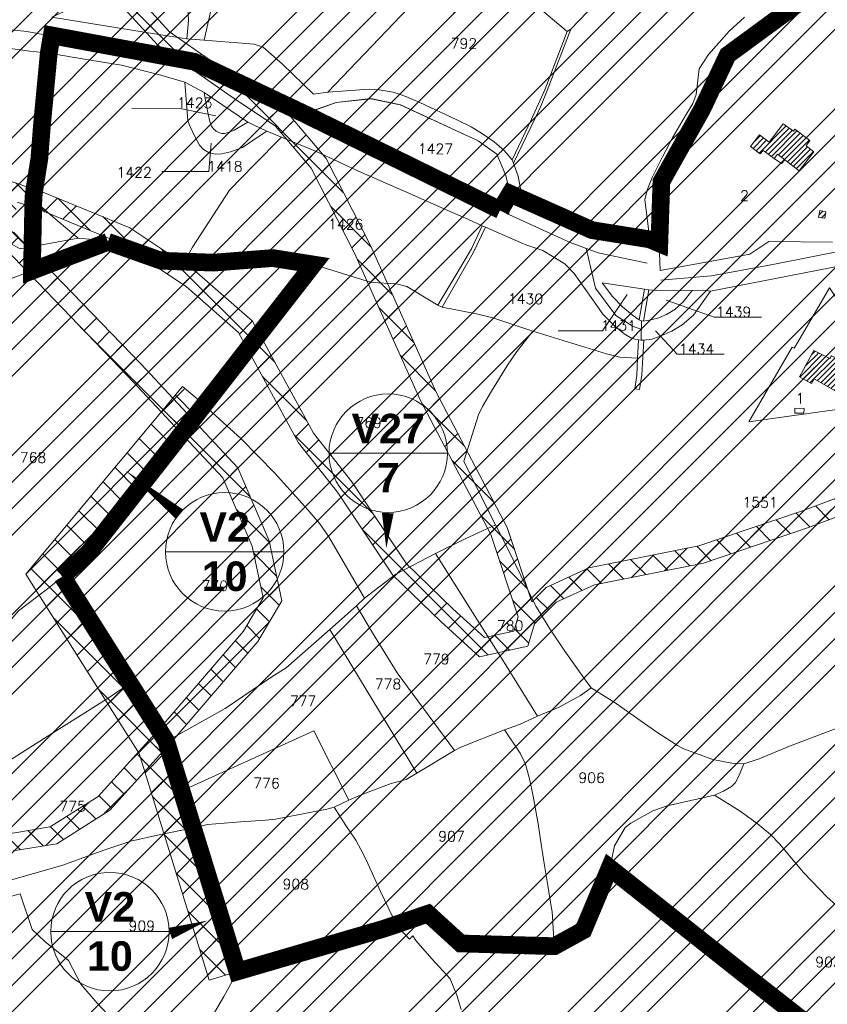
# Model space of a CAD drawing. Header units: metres. Extents: x 578835 to 593571, y 248557 to 255108.
# Tile 100 of 251: x 582438 to 582712, y 252278 to 252612. Entities that reach past the tile are written whole.
import ezdxf

# ---------------------------------------------------------------- set-up
doc = ezdxf.new("R2010")
doc.units = ezdxf.units.M
doc.linetypes.add('CACHEX2', pattern=[0.75, 0.5, -0.25])
doc.linetypes.add('SOLID_LINE', pattern=[0])
for name, color, linetype, lineweight in [('Cad-BATIMENT_BATI_LEGER13', 7, 'SOLID_LINE', 0), ('Cad-BATIMENT_BATI_PRIVE12', 7, 'SOLID_LINE', 0), ('Cad-BATIMENT_BATI_PRIVE12_HACH', 7, 'SOLID_LINE', 0), ('Cad-HYDROGRAPHI_COURS_D_EAU28', 5, 'SOLID_LINE', 0), ('Cad-PARCELLAIRE_PARCELLE1', 250, 'SOLID_LINE', 0), ('Cad-RESEAU_ROUT_AXE_DE_VOIE26', 255, 'SOLID_LINE', 0), ('Cad-TOPONYMIE_DETAIL_PARCELLAIR181', 7, 'SOLID_LINE', 0), ('Cad-TOPONYMIE_NUMERO_DE_PARCELL182', 250, 'SOLID_LINE', 0), ('ER', 192, 'Continuous', 18), ('PLU', 7, 'CACHEX2', 5), ('PPRIF - contour', 10, 'Continuous', 9)]:
    doc.layers.add(name, color=color, linetype=linetype, lineweight=lineweight)
doc.styles.get("Standard").update_dxf_attribs({"font": 'arialbd_0.ttf', "height": 50})
doc.styles.add('TEXTSTYLE_45_11', font='txt.shx', dxfattribs={"oblique": 50})

msp = doc.modelspace()

# ---------------------------------------------------------------- hatches: boundary and pattern name
at = {"layer": 'Cad-BATIMENT_BATI_PRIVE12_HACH', "ltscale": 0.4}
h = msp.add_hatch(dxfattribs=at)
h.set_pattern_fill('ANSI31', color=256, scale=0.4, style=0)
h.paths.add_polyline_path([(582697.1, 252564.71), (582702.03, 252560.99), (582707.02, 252567.43), (582704.99, 252568.93), (582704.38, 252569.43), (582705.63, 252571.21), (582700.53, 252575.03), (582700.09, 252574.43), (582696.58, 252576.92), (582691.82, 252570.73), (582688.58, 252573.14), (582685.51, 252569.2), (582688.78, 252566.68), (582689.83, 252567.89), (582693.52, 252565.18), (582694.63, 252566.62)])
h = msp.add_hatch(dxfattribs=at)
h.set_pattern_fill('ANSI31', color=256, scale=0.4, style=0)
h.paths.add_polyline_path([(582711.1, 252547.03), (582709, 252547.53), (582708.62, 252545.15), (582710.71, 252544.88)])
h = msp.add_hatch(dxfattribs=at)
h.set_pattern_fill('ANSI31', color=256, scale=0.4, style=0)
h.paths.add_polyline_path([(582717.84, 252489.97), (582720.19, 252494.4), (582712.94, 252498.25), (582712.45, 252497.32), (582707.02, 252500.1), (582702.16, 252491.11), (582706.22, 252488.88), (582707.08, 252490.4), (582714.44, 252486.22), (582716.7, 252490.76)])
at = {"layer": 'ER', "ltscale": 0.4}
h = msp.add_hatch(dxfattribs=at)
h.set_pattern_fill('ANSI37', color=256, scale=2, style=0)
h.paths.add_polyline_path([(582796.74, 252490.16), (582769.25, 252486.91), (582751.21, 252470.8), (582730.2, 252455.87), (582703.18, 252445.74), (582667.97, 252433.81), (582630.66, 252426.35), (582616.13, 252419.7), (582611.33, 252414.89), (582602.92, 252440.09), (582578.85, 252485.94), (582556.56, 252535.65), (582541.51, 252565.17), (582528.44, 252580.62), (582512.68, 252591.12), (582488.4, 252608.05), (582472.83, 252625.23), (582472.83, 252631.27), (582478.02, 252640.23), (582488.83, 252642.2), (582507.51, 252640.55), (582536.33, 252630.95), (582584.88, 252614.59), (582587.68, 252619.98), (582538.23, 252636.64), (582508.74, 252646.46), (582488.55, 252648.24), (582474.22, 252645.64), (582466.83, 252632.88), (582466.83, 252622.92), (582484.41, 252603.52), (582509.3, 252586.16), (582524.4, 252576.09), (582536.48, 252561.82), (582551.15, 252533.05), (582573.45, 252483.32), (582597.39, 252437.73), (582606.72, 252409.73), (582605.23, 252404.89), (582595.31, 252402.74), (582584.48, 252412.53), (582568.75, 252427.7), (582550.3, 252455.57), (582537.23, 252472.05), (582516.52, 252510.01), (582497.68, 252526.49), (582474.98, 252541.62), (582445.46, 252553.78), (582431.57, 252558.41), (582430.11, 252545.81), (582423.34, 252552.84), (582404.55, 252581.87), (582376.71, 252616.66), (582350.38, 252633.62), (582321.17, 252646.47), (582291.42, 252649.97), (582249.04, 252650.55), (582220.64, 252652.25), (582175.3, 252658.48), (582156.76, 252664.66), (582149.33, 252667.45), (582147.99, 252661.54), (582154.76, 252659.01), (582173.93, 252652.61), (582220.05, 252646.27), (582248.82, 252644.55), (582291.03, 252643.98), (582319.58, 252640.62), (582347.53, 252628.32), (582372.64, 252612.14), (582399.68, 252578.35), (582418.62, 252549.09), (582474.29, 252491.38), (582506.5, 252456.92), (582516.46, 252433.67), (582520.16, 252416.24), (582513.46, 252404.9), (582485.65, 252372.56), (582464.23, 252348.89), (582447.94, 252338.57), (582435.29, 252336.46), (582397.51, 252342.1), (582360.44, 252348.94), (582330, 252355.26), (582297.29, 252358.13), (582252.85, 252363.25), (582218.92, 252369.58), (582194.15, 252368.99), (582173.95, 252362.26), (582168.39, 252354.62), (582166.96, 252346.03), (582188.65, 252307.2), (582215.9, 252285.85), (582242.17, 252275.91), (582256.01, 252262.77), (582269.08, 252250.42), (582288.32, 252238.59), (582307.73, 252234.11), (582337.11, 252234.82), (582386.15, 252227.72), (582440.89, 252221.32), (582476.71, 252210.58), (582504.48, 252209.85), (582569, 252219.17), (582598.6, 252223.98), (582602.74, 252221.4), (582610.83, 252207.91), (582620.1, 252186.53), (582637.49, 252156.1), (582655.02, 252137.85), (582666.41, 252128.74), (582688.82, 252123.51), (582708.41, 252123.51), (582725.34, 252114.7), (582734.85, 252107.1), (582736.07, 252096.1), (582729.77, 252075.09), (582723.28, 252035.45), (582722.58, 252010.22), (582713.67, 251992.4), (582698.19, 251967.77), (582675.88, 251943.38), (582649.51, 251929.51), (582621.53, 251921.81), (582598.81, 251919.61), (582583.13, 251907.67), (582564.2, 251893.11), (582552.1, 251875.71), (582550.34, 251861.66), (582558.35, 251856.66), (582575.66, 251855.93), (582599.7, 251844.63), (582623.95, 251839.48), (582646.09, 251840.22), (582661.18, 251844.53), (582681.51, 251846.63), (582706.04, 251847.33), (582746.16, 251839.31), (582777.12, 251831.57), (582798.72, 251819.73), (582815.48, 251807.16), (582832.68, 251789.25), (582845.85, 251780.72), (582865.53, 251780.72), (582889.06, 251784.4), (582912.14, 251795.94), (582940.37, 251805.82), (582975.56, 251814.26), (582989.04, 251814.26), (583010.12, 251807.94), (583034.7, 251802.16), (583054.6, 251800.68), (583081.25, 251805.73), (583113.44, 251808.52), (583139.2, 251802.26), (583169.25, 251791.08), (583188.74, 251775.08), (583203.28, 251760.54), (583236.28, 251745.14), (583277.77, 251739.04), (583285.1, 251732.57), (583282.99, 251752.41), (583279.03, 251744.92), (583238.02, 251750.95), (583206.78, 251765.53), (583192.77, 251779.53), (583172.29, 251796.35), (583140.96, 251808.01), (583113.9, 251814.59), (583080.43, 251811.68), (583054.26, 251806.73), (583035.62, 251808.11), (583011.67, 251813.74), (582989.92, 251820.26), (582974.85, 251820.26), (582938.67, 251811.58), (582909.8, 251801.48), (582887.21, 251790.18), (582865.06, 251786.72), (582847.62, 251786.72), (582836.53, 251793.9), (582819.47, 251811.67), (582801.97, 251824.79), (582779.32, 251837.21), (582747.47, 251845.17), (582706.55, 251853.35), (582681.11, 251852.63), (582660.04, 251850.45), (582645.16, 251846.19), (582624.48, 251845.5), (582601.62, 251850.35), (582577.12, 251861.88), (582560.18, 251862.58), (582556.77, 251864.72), (582557.87, 251873.5), (582568.6, 251888.92), (582586.78, 251902.91), (582601.08, 251913.8), (582622.62, 251915.89), (582651.73, 251923.89), (582679.6, 251938.56), (582702.98, 251964.12), (582718.9, 251989.45), (582728.54, 252008.73), (582729.27, 252034.88), (582735.63, 252073.74), (582742.17, 252095.55), (582740.54, 252110.23), (582728.63, 252119.76), (582709.88, 252129.51), (582689.51, 252129.51), (582669.09, 252134.27), (582659.07, 252142.29), (582642.34, 252159.72), (582625.47, 252189.22), (582616.18, 252210.66), (582607.14, 252225.72), (582599.86, 252230.27), (582568.09, 252225.1), (582504.13, 252215.86), (582477.66, 252216.56), (582442.11, 252227.22), (582386.93, 252233.67), (582337.47, 252240.84), (582308.34, 252240.12), (582290.63, 252244.21), (582272.75, 252255.21), (582260.13, 252267.13), (582245.42, 252281.1), (582218.88, 252291.14), (582193.3, 252311.18), (582173.22, 252347.11), (582174.08, 252352.24), (582177.67, 252357.17), (582195.19, 252363.01), (582218.44, 252363.57), (582251.95, 252357.32), (582296.68, 252352.16), (582329.13, 252349.31), (582359.28, 252343.05), (582396.52, 252336.18), (582435.34, 252330.39), (582450.12, 252332.85), (582468.13, 252344.25), (582490.15, 252368.59), (582518.35, 252401.39), (582526.51, 252415.2), (582522.21, 252435.49), (582511.6, 252460.25), (582478.64, 252495.51), (582435.51, 252540.22), (582436.68, 252550.38), (582443.36, 252548.15), (582472.15, 252536.3), (582494.03, 252521.72), (582511.77, 252506.2), (582532.21, 252468.72), (582545.44, 252452.05), (582564.11, 252423.84), (582580.39, 252408.14), (582593.57, 252396.22), (582609.94, 252399.78), (582612.27, 252407.34), (582619.61, 252414.69), (582632.52, 252420.61), (582669.52, 252428.01), (582705.19, 252440.09), (582733.04, 252450.53), (582755.47, 252466.46), (582796.94, 252473.67), (582796.82, 252482.36)])
h = msp.add_hatch(dxfattribs=at)
h.set_pattern_fill('ANSI37', color=256, scale=2, style=0)
h.paths.add_polyline_path([(582500.49, 252481.38), (582492.82, 252487.8), (582439.7, 252424.27), (582478.08, 252363.45), (582486.77, 252335.35), (582501.85, 252286.58), (582511.41, 252289.53), (582496.33, 252338.3), (582487.25, 252367.67), (582452.04, 252423.44)])
at = {"layer": 'PPRIF - contour', "lineweight": 15}
h = msp.add_hatch(dxfattribs=at)
h.set_pattern_fill('ANSI34', color=30, scale=2, style=0)
h.paths.add_polyline_path([(583168.56, 249236.59), (583178.02, 249273.37), (583184.15, 249314.36), (583186.86, 249348.54), (583183.82, 249412.65), (583188.31, 249497.75), (583209.56, 249638.59), (583209.57, 249654.16), (583202.87, 249764.69), (583181.22, 249772.54), (583212.18, 249841.81), (583235.33, 249974.64), (583193.51, 249985.09), (583186.04, 250045.54), (583188.28, 250067.18), (583195.8, 250078.07), (583245.78, 250078.37), (583251.01, 250132.85), (583194.25, 250138.82), (583209.94, 250168.32), (583209.19, 250188.47), (583208.21, 250203.8), (583217.43, 250267.61), (583213.64, 250277.41), (583256.98, 250284.74), (583262.34, 250350.34), (583266.18, 250436.39), (583274.5, 250436.7), (583214.43, 250499.33), (583184.56, 250537.39), (583218.91, 250547.09), (583241.07, 250552.07), (583269.68, 250547.09), (583271.18, 250569.48), (583274.91, 250580.67), (583286.48, 250597.77), (583293.66, 250716.62), (583278.73, 250731.44), (583193.67, 250750.25), (583156.78, 250759.28), (583135.71, 250831.5), (583141.39, 250856.49), (583145.69, 250864.01), (583161.1, 250891.6), (583169.34, 250905.21), (583172.57, 250920.26), (583171.49, 250936.38), (583169.31, 250950.6), (583181.85, 251003.26), (583206.95, 251084.03), (583216.62, 251114.12), (583232.39, 251161.77), (583245.29, 251209.41), (583234.54, 251210.94), (583234.1, 251288.09), (583244.66, 251288.39), (583237.9, 251328.73), (583229.54, 251356.01), (583200.13, 251357.42), (583190.46, 251371.39), (583189.74, 251379.63), (583190.1, 251406.14), (583244.22, 251415.82), (583256.04, 251419.04), (583270.74, 251430.86), (583295.47, 251440.89), (583325.21, 251451.64), (583340.94, 251464.43), (583366, 251457.91), (583398.59, 251444.88), (583422.15, 251436.37), (583417.63, 251462.92), (583418.14, 251495.99), (583409.11, 251546.1), (583400.09, 251585.18), (583359.99, 251579.17), (583344.95, 251609.23), (583333.92, 251624.76), (583325.9, 251633.28), (583319.39, 251648.31), (583296.33, 251649.31), (583292.32, 251666.85), (583282.01, 251764.42), (583240.65, 251790.03), (583212.78, 251805.76), (583221.32, 251831.82), (583251.44, 251830.48), (583273.02, 251828.23), (583262.67, 251903.93), (583199.69, 251895.44), (583192.95, 251945.32), (583256.33, 251954.31), (583243.74, 252050.47), (583214.52, 252068.27), (583208.68, 252073.66), (583201.93, 252137.92), (583178.11, 252135.22), (583183.95, 252176.12), (583226.69, 252181.65), (583216.8, 252253.1), (583210.96, 252307.92), (583193.36, 252422.33), (583178.97, 252519.84), (583167.73, 252607.66), (583178.52, 252614.4), (583188.29, 252625.39), (583184.93, 252642.05), (583192.13, 252639.75), (583210.89, 252641.9), (583205.05, 252676.95), (583200.1, 252708.47), (583205.05, 252708.02), (583194.96, 252797.38), (583191.02, 252799.28), (583173.51, 252800.6), (583168.08, 252797.59), (583165.67, 252793.82), (583165.69, 252787.69), (583073.05, 252815.41), (583065.66, 252814.13), (583065.94, 252812.7), (583046.85, 252808.33), (583047.04, 252816.04), (582997.15, 252812.42), (582995.86, 252782.45), (582980.16, 252787.72), (582949.89, 252804.92), (582947.27, 252800.69), (582935.19, 252777.61), (582924.38, 252768.8), (582917.32, 252760.63), (582910.91, 252748.5), (582903.76, 252736.42), (582880, 252724.86), (582817.58, 252706.15), (582782.59, 252696.37), (582747.69, 252696.56), (582653.19, 252726.32), (582583.51, 252736.7), (582547.53, 252745.89), (582391.95, 252693.83), (582342.71, 252696.56), (582258, 252701.11), (582228.89, 252730.03), (582194.3, 252754.65), (582137.15, 252749.12), (582028.37, 252701.22), (581997.03, 252701.83), (581923.09, 252643.99), (581895.44, 252653.82), (581782.97, 252699.88), (581749.17, 252724.45), (581694.48, 252730.59), (581626.87, 252779.73), (581623.69, 252832.13), (581568.99, 252867.14), (581549.94, 252902.76), (581520.9, 252875.84), (581488.95, 252861.1), (581415.1, 252871.66), (581333.97, 252861.22), (581285.87, 252845.9), (581226.26, 252859.41), (581213.27, 252848.96), (581176.79, 252829.19), (581135.62, 252832.26), (581093.83, 252851.3), (581026.18, 252865.71), (580894.22, 252859.98), (580764.18, 252821.75), (580666.25, 252837.89), (580606.97, 252807.31), (580553.37, 252825.96), (580518.38, 252831.19), (580426.24, 252844.58), (580314.78, 252864.48), (580232.54, 252861.61), (580193.34, 252877.86), (579737.68, 252731.06), (579339.29, 252594.91), (579467.34, 252529.95), (579492.26, 252526.53), (579537.88, 252506.87), (579628.29, 252501.98), (579673.34, 252488.27), (579756.55, 252421.24), (579801.62, 252412.32), (579849.52, 252376.66), (579890.09, 252373.24), (579954.11, 252362.98), (580003.08, 252331.22), (580020.69, 252319.86), (580037.79, 252307.65), (580048.55, 252295.44), (580067.12, 252269.55), (580095.49, 252178.46), (580127.66, 252086.63), (580157.22, 252011.67), (580209.32, 251928.46), (580208.41, 251858.24), (580196.24, 251818.11), (580206.29, 251790.3), (580227.07, 251716.54), (580274.53, 251673.98), (580324.82, 251599.61), (580345.2, 251567.99), (580352.27, 251548.44), (580380.56, 251474.57), (580498.13, 251465.11), (580632.34, 251425.65), (580688.87, 251403.81), (580903, 251328.66), (581057.22, 251304.45), (581128.89, 251277.45), (581306.24, 251176.53), (581363.6, 251156.15), (581418.4, 251079.72), (581465.72, 250967.17), (581546.02, 250830.88), (581604.72, 250760.44), (581621.29, 250710.76), (581635.31, 250677.64), (581677.37, 250643.25), (581761.5, 250538.8), (581878.03, 250481.58), (581978.36, 250416.05), (582083.64, 250336.15), (582132.06, 250252.96), (582193.12, 250147.32), (582211.34, 250118.18), (582217.79, 250080.35), (582244.22, 249930.09), (582252.92, 249788.8), (582279.87, 249720.73), (582264.14, 249693.23), (582229.1, 249576.98), (582243.69, 249504.21), (582236.53, 249458.37), (582233.12, 249417.21), (582207.89, 249404.14), (582210.7, 249314.66), (582282.52, 249136.36), (582365.79, 249069.63), (582329.51, 248868.66), (582370.33, 248802.93), (582389.99, 248830.88), (582435.35, 248829.37), (582475.81, 248930.64), (582488.18, 248933.83), (582505.04, 248934.94), (582536.56, 248931.03), (582545.58, 248873.46), (582547.73, 248837.81), (582559.27, 248733.3), (582660.26, 248731.96), (582707.75, 248722.61), (582711.09, 248844.25), (582713.77, 248853.61), (582730.11, 248933.31), (582770.57, 249048.63), (582781.22, 249070.77), (582782.86, 249074.05), (582786.69, 249073.51), (582794.34, 249066.4), (582795.98, 249060.39), (582802, 249037.44), (582837.54, 249029.24), (582847.92, 249019.4), (582859.41, 249022.68), (582870.89, 249021.59), (582882.91, 249029.79), (582897.68, 249024.87), (582894.41, 249004.61), (582898.78, 248991.5), (582903.16, 248984.94), (582914.71, 248986.01), (582980.86, 249040.12), (583036.72, 249107.47), (583089.79, 249152.85), (583096.96, 249144.66), (583169.29, 249123.72), (583150.9, 249178.85), (583158.77, 249200.15)])

# ---------------------------------------------------------------- linework, layer by layer
at = {"layer": 'Cad-BATIMENT_BATI_LEGER13'}
for points in [[(582697.1, 252564.71), (582694.63, 252566.62), (582693.52, 252565.18), (582695.98, 252563.39), (582697.1, 252564.71), (582697.1, 252564.71)], [(582697.1, 252564.71), (582694.63, 252566.62), (582693.52, 252565.18), (582695.98, 252563.39), (582697.1, 252564.71), (582697.1, 252564.71)], [(582700.58, 252480.51), (582700.56, 252478.83), (582703.61, 252478.75), (582703.72, 252480.42), (582700.58, 252480.51), (582700.58, 252480.51)], [(582700.58, 252480.51), (582700.56, 252478.83), (582703.61, 252478.75), (582703.72, 252480.42), (582700.58, 252480.51), (582700.58, 252480.51)]]:
    msp.add_lwpolyline(points, close=True, dxfattribs=at)
at = {"layer": 'Cad-BATIMENT_BATI_PRIVE12'}
for points in [[(582697.1, 252564.71), (582702.03, 252560.99), (582707.02, 252567.43), (582704.99, 252568.93), (582704.38, 252569.43), (582705.63, 252571.21), (582700.53, 252575.03), (582700.09, 252574.43), (582696.58, 252576.92), (582691.82, 252570.73), (582688.58, 252573.14), (582685.51, 252569.2), (582688.78, 252566.68), (582689.83, 252567.89), (582693.52, 252565.18), (582694.63, 252566.62), (582697.1, 252564.71), (582697.1, 252564.71)], [(582711.1, 252547.03), (582709, 252547.53), (582708.62, 252545.15), (582710.71, 252544.88), (582711.1, 252547.03), (582711.1, 252547.03)], [(582717.84, 252489.97), (582720.19, 252494.4), (582712.94, 252498.25), (582712.45, 252497.32), (582707.02, 252500.1), (582702.16, 252491.11), (582706.22, 252488.88), (582707.08, 252490.4), (582714.44, 252486.22), (582716.7, 252490.76), (582717.84, 252489.97), (582717.84, 252489.97)]]:
    msp.add_lwpolyline(points, close=True, dxfattribs=at)
at = {"layer": 'Cad-HYDROGRAPHI_COURS_D_EAU28'}
for points in [[(582624.52, 252608.93), (582623.34, 252608.16), (582615.67, 252588.46), (582611.22, 252578.5), (582604.63, 252564.69), (582605.14, 252563.51), (582612.43, 252578.83), (582614.41, 252582.9), (582616.52, 252588.2), (582624.52, 252608.93), (582624.52, 252608.93)], [(582595.57, 252541.87), (582594.45, 252542.33), (582590.82, 252534.56), (582584.9, 252524.48), (582579.39, 252515.44), (582580.85, 252514.78), (582591.44, 252533.16), (582595.57, 252541.87), (582595.57, 252541.87)], [(582647.72, 252510.43), (582648.48, 252510.16), (582649.16, 252509.99), (582650.99, 252520.62), (582649.5, 252520.83), (582647.72, 252510.43), (582647.72, 252510.43)], [(582648.38, 252503.57), (582647.55, 252503.62), (582647.16, 252497.45), (582646.89, 252491.74), (582646.29, 252487.01), (582647.8, 252486.8), (582648.62, 252491.78), (582649.36, 252503.55), (582648.38, 252503.57), (582648.38, 252503.57)]]:
    msp.add_lwpolyline(points, close=True, dxfattribs=at)
at = {"layer": 'Cad-PARCELLAIRE_PARCELLE1'}
for points in [[(582589.29, 252636.98), (582542.13, 252587.68), (582542.13, 252587.68), (582542.13, 252587.68), (582537.25, 252586.94), (582526.76, 252597.1), (582520.18, 252602.91), (582517.13, 252603.88), (582500.12, 252605.25), (582502.42, 252615.36)], [(582638.39, 252623.46), (582624.52, 252608.93), (582616.52, 252588.2), (582614.41, 252582.9), (582612.43, 252578.83), (582605.14, 252563.51), (582606.73, 252559.18), (582608.46, 252549.4), (582627.96, 252541.89), (582631.68, 252540.75), (582639.21, 252539.37), (582651.31, 252537.6), (582649.6, 252551.27), (582650.55, 252554.7), (582652.18, 252558.74), (582655.65, 252565.71), (582658.98, 252572.12), (582663.03, 252578.92), (582665.93, 252583.73), (582667.07, 252586.84), (582668.08, 252595.51), (582671.22, 252600.44), (582678.3, 252608.28), (582683.44, 252613.06)], [(582638.39, 252623.46), (582624.52, 252608.93), (582623.34, 252608.16), (582606.86, 252622.06)], [(582713.28, 252536.74), (582691.67, 252536.95), (582685.26, 252532.73), (582654.9, 252527.19), (582654.22, 252545.2), (582654.25, 252553.77), (582656.33, 252560.53), (582662.08, 252572.6), (582667.83, 252579.77), (582669.4, 252586.58), (582670.74, 252591.27), (582675.55, 252597.91), (582679.96, 252602.29), (582690.49, 252610.42), (582696.48, 252614.7), (582699.61, 252616.75), (582702.58, 252618.67), (582705.25, 252620.23), (582707.37, 252621.41), (582709.12, 252622.33), (582717.41, 252623.58)], [(582502.42, 252615.36), (582500.12, 252605.25), (582500.12, 252605.25), (582500.12, 252605.25), (582494.23, 252605.76), (582494.78, 252611.94), (582494.59, 252616.27)], [(582429.94, 252522.61), (582441.6, 252527.03), (582458.31, 252533.33), (582467.49, 252536.88), (582465.22, 252537.48), (582457.41, 252538.16), (582437.69, 252534.51), (582420.25, 252543.98)], [(582429.94, 252522.61), (582441.6, 252527.03), (582458.31, 252533.33), (582467.49, 252536.88), (582475.98, 252534.91), (582485.58, 252530.48), (582493.36, 252530), (582494.61, 252529.88), (582503.27, 252529.83), (582519.57, 252531.19), (582523.42, 252531.39), (582526.81, 252531.23), (582533.91, 252530.04), (582537.2, 252529.2), (582530, 252519.68), (582525.31, 252513.6), (582519.81, 252506.46), (582512.98, 252497.42), (582505.76, 252488.12), (582500.48, 252481.22), (582494.23, 252473.12), (582485.45, 252461.79), (582476.73, 252450.7), (582465.62, 252436.63), (582460.94, 252431.56), (582452.06, 252423.35), (582452.06, 252423.35), (582452.06, 252423.35), (582447.05, 252419.25), (582437.11, 252411.85)], [(582717.13, 252529.03), (582671.97, 252520.14), (582666.21, 252512.08), (582662.37, 252508.75), (582658.76, 252506.55), (582654.62, 252504.77), (582651.98, 252503.88), (582649.36, 252503.55), (582648.62, 252491.78), (582647.8, 252486.8), (582646.29, 252487.01), (582646.89, 252491.74), (582647.16, 252497.45), (582641.19, 252497.74), (582636.65, 252498.92), (582611.61, 252506.64), (582606.25, 252499.73), (582603.09, 252495.12), (582597.64, 252486.3), (582594.62, 252481.04), (582593.21, 252478.25), (582588.25, 252462.56), (582592.23, 252454.42), (582598.95, 252440.94), (582602.69, 252433.67), (582612.7, 252413.43), (582614.04, 252411.21), (582617.46, 252405.7), (582622.54, 252398.09), (582629.18, 252388.73), (582631.49, 252385.69), (582639.58, 252380.56), (582653.76, 252370.7), (582660.74, 252366.16), (582662.55, 252365.09), (582672.67, 252361.36), (582679.13, 252360.11), (582683.18, 252359.89), (582688.39, 252361.67), (582698.76, 252365.87), (582719.68, 252373.86)], [(582737.68, 252483.26), (582710.71, 252479.46), (582684.89, 252475.85), (582699.68, 252501.16), (582700.28, 252500.88), (582701.52, 252502.87), (582712.34, 252521.28)], [(582719.68, 252373.86), (582698.76, 252365.87), (582688.39, 252361.67), (582683.18, 252359.89), (582681.41, 252355.51), (582680.41, 252353.65), (582679.03, 252352.3), (582676.37, 252350.63), (582673.27, 252349.26), (582682.04, 252343.86), (582687.74, 252339.76), (582692.26, 252336.02), (582695.33, 252332.81), (582701.09, 252325.94), (582703.47, 252323.13), (582709.06, 252317.35), (582711.41, 252314.87), (582714.71, 252311.92)], [(582702.6, 252275.24), (582696.87, 252279.67), (582691.5, 252282.79), (582682.31, 252289.26), (582671.12, 252299.81), (582658.18, 252310.66), (582652.18, 252315.4), (582642.07, 252322.13), (582637.75, 252324.56), (582639.34, 252332.17), (582643.02, 252338.37), (582644.88, 252339.87), (582652.37, 252343.95), (582657.25, 252345.69), (582673.27, 252349.26), (582682.04, 252343.86), (582687.74, 252339.76), (582692.26, 252336.02), (582695.33, 252332.81), (582701.09, 252325.94), (582703.47, 252323.13), (582709.06, 252317.35), (582711.41, 252314.87), (582714.71, 252311.92)], [(582472.8, 252269.36), (582463.85, 252278.76), (582458.29, 252285.2), (582454.08, 252293.21), (582446.12, 252299.68), (582441.83, 252303.78), (582437.77, 252315.82), (582423.49, 252312.06), (582420.22, 252315.81), (582427.09, 252316.48), (582427.08, 252318.49), (582435.22, 252320.74), (582452.21, 252325.6), (582466.12, 252330.67), (582475.26, 252333.76), (582485.3, 252335.94), (582497.14, 252338.37), (582497.14, 252338.37), (582497.14, 252338.37), (582511.44, 252289.41), (582506.77, 252281.1), (582502.45, 252273.5)], [(582587.33, 252276.66), (582585.85, 252281.56), (582583.58, 252287.05), (582577.34, 252293.78), (582571.95, 252300.02), (582570.91, 252301.61), (582569.85, 252300.52), (582566.51, 252304.02), (582566.73, 252304.27), (582571.56, 252309.68), (582572.73, 252308.56), (582576.14, 252309.06), (582584.59, 252299.62), (582587.21, 252298.95), (582591.36, 252298.63), (582611.37, 252297.85), (582618.93, 252298.03), (582623.31, 252299.95), (582628.79, 252303.42), (582634.14, 252315.35), (582636.57, 252320.79), (582637.75, 252324.56), (582642.07, 252322.13), (582652.18, 252315.4), (582658.18, 252310.66), (582671.12, 252299.81), (582682.31, 252289.26), (582691.5, 252282.79), (582696.87, 252279.67), (582702.6, 252275.24)], [(582386, 252274.39), (582384.27, 252282.27), (582383.49, 252284.66), (582380.89, 252288.23), (582372.2, 252299.54), (582372.17, 252301.89), (582371.91, 252316.91), (582373.86, 252316.18), (582378.29, 252315.44), (582382.9, 252314.59), (582387.78, 252314.33), (582393.8, 252314.38), (582403.51, 252314.53), (582420.22, 252315.81), (582420.22, 252315.81), (582420.22, 252315.81), (582423.49, 252312.06), (582437.77, 252315.82), (582441.83, 252303.78), (582446.12, 252299.68), (582454.08, 252293.21), (582458.29, 252285.2), (582463.85, 252278.76), (582472.8, 252269.36)], [(582502.45, 252273.5), (582506.77, 252281.1), (582511.44, 252289.41), (582523.01, 252292.82), (582533.76, 252296.39), (582542.18, 252299.21), (582548.56, 252300.75), (582556.59, 252302.31), (582565.71, 252305.63), (582566.73, 252304.27), (582566.51, 252304.02), (582569.85, 252300.52), (582570.91, 252301.61), (582571.95, 252300.02), (582577.34, 252293.78), (582583.58, 252287.05), (582585.85, 252281.56), (582587.33, 252276.66)]]:
    msp.add_lwpolyline(points, dxfattribs=at)
for points in [[(582589.29, 252636.98), (582542.13, 252587.68), (582556.15, 252588.63), (582559.55, 252588.36), (582564.23, 252587.63), (582566.35, 252586.91), (582568.56, 252586.1), (582573.26, 252584.15), (582585.85, 252578.28), (582590.68, 252575.9), (582594.58, 252573.55), (582598.52, 252570.76), (582601.9, 252567.8), (582604.63, 252564.69), (582611.22, 252578.5), (582615.67, 252588.46), (582623.34, 252608.16), (582606.86, 252622.06), (582589.29, 252636.98), (582589.29, 252636.98)], [(582494.23, 252605.76), (582494.78, 252611.94), (582494.59, 252616.27), (582494.24, 252619.48), (582493.88, 252621.78), (582493.02, 252623.28), (582491.62, 252625.16), (582490.23, 252626.05), (582488.62, 252626.59), (582485.95, 252626.92), (582483.18, 252626.47), (582471.7, 252622.95), (582464.96, 252620.71), (582448.45, 252613.09), (582483.96, 252607.25), (582494.23, 252605.76), (582494.23, 252605.76)], [(582362.46, 252575.84), (582363.94, 252587.78), (582366.5, 252611.4), (582385.75, 252608.87), (582407.01, 252605.97), (582427.67, 252603.34), (582441, 252601.56), (582447.41, 252600.86), (582446.37, 252590.52), (582445.16, 252576.37), (582444.22, 252564.93), (582443.27, 252559.61), (582442.26, 252551.83), (582443.13, 252550.34), (582448.82, 252545.35), (582457.41, 252538.16), (582437.69, 252534.51), (582420.25, 252543.98), (582412.29, 252548.45), (582399.59, 252555.52), (582378.59, 252567.15), (582362.46, 252575.84), (582362.46, 252575.84)], [(582467.49, 252536.88), (582475.98, 252534.91), (582485.58, 252530.48), (582493.36, 252530), (582496.24, 252535.04), (582508.73, 252554.36), (582517.01, 252562.85), (582526.35, 252572.33), (582521.4, 252574.37), (582518.12, 252572.31), (582513.2, 252568.89), (582509.04, 252567.42), (582506.05, 252566.74), (582503.91, 252566.66), (582501.82, 252567.05), (582499.91, 252568.23), (582498.56, 252569.67), (582496.79, 252573.1), (582495.29, 252576.2), (582494.65, 252577.93), (582493.56, 252590.99), (582484.69, 252593.6), (582472.06, 252596.78), (582461.62, 252598.48), (582447.41, 252600.86), (582446.37, 252590.52), (582445.16, 252576.37), (582444.22, 252564.93), (582443.27, 252559.61), (582442.26, 252551.83), (582443.13, 252550.34), (582448.82, 252545.35), (582457.41, 252538.16), (582465.22, 252537.48), (582467.49, 252536.88), (582467.49, 252536.88)], [(582514.97, 252577.4), (582521.4, 252574.37), (582518.12, 252572.31), (582513.2, 252568.89), (582509.04, 252567.42), (582506.05, 252566.74), (582503.91, 252566.66), (582501.82, 252567.05), (582499.91, 252568.23), (582498.56, 252569.67), (582496.79, 252573.1), (582495.29, 252576.2), (582494.65, 252577.93), (582493.56, 252590.99), (582500.2, 252587.54), (582500.33, 252585.99), (582501.46, 252580.18), (582502.09, 252577.66), (582502.63, 252576.15), (582503.28, 252575.19), (582504.18, 252574.38), (582505.12, 252573.91), (582506.14, 252573.65), (582507.04, 252573.61), (582508.25, 252573.94), (582510.32, 252574.78), (582514.97, 252577.4), (582514.97, 252577.4)], [(582500.2, 252587.54), (582514.97, 252577.4), (582510.32, 252574.78), (582508.25, 252573.94), (582507.04, 252573.61), (582506.14, 252573.65), (582505.12, 252573.91), (582504.18, 252574.38), (582503.28, 252575.19), (582502.63, 252576.15), (582502.09, 252577.66), (582501.46, 252580.18), (582500.33, 252585.99), (582500.2, 252587.54), (582500.2, 252587.54)], [(582534.02, 252580.21), (582603.54, 252546.1), (582603.95, 252553.04), (582602.52, 252559.39), (582599.45, 252566.59), (582593.13, 252571.09), (582566.72, 252583.38), (582556.74, 252585.44), (582544.9, 252584.12), (582534.02, 252580.21), (582534.02, 252580.21)], [(582537.2, 252529.2), (582556.91, 252523.15), (582565.44, 252522.63), (582568.9, 252521.7), (582579.39, 252515.44), (582584.9, 252524.48), (582590.82, 252534.56), (582594.45, 252542.33), (582589.57, 252544.6), (582581.97, 252547.87), (582569.64, 252553.41), (582553.47, 252560.43), (582537.87, 252567.6), (582526.35, 252572.33), (582517.01, 252562.85), (582508.73, 252554.36), (582496.24, 252535.04), (582493.36, 252530), (582494.61, 252529.88), (582503.27, 252529.83), (582519.57, 252531.19), (582523.42, 252531.39), (582526.81, 252531.23), (582533.91, 252530.04), (582537.2, 252529.2), (582537.2, 252529.2)], [(582580.85, 252514.78), (582591.44, 252533.16), (582595.57, 252541.87), (582607.46, 252536.61), (582609.59, 252535.79), (582615.02, 252533.9), (582622.49, 252529.39), (582625.73, 252526.1), (582633.39, 252515.25), (582635.44, 252512.41), (582639.33, 252508.4), (582642.68, 252505.66), (582644.85, 252504.29), (582646.21, 252503.84), (582647.55, 252503.62), (582647.16, 252497.45), (582641.19, 252497.74), (582636.65, 252498.92), (582611.61, 252506.64), (582598.13, 252511.09), (582592.57, 252512.52), (582580.85, 252514.78), (582580.85, 252514.78)], [(582598.95, 252440.94), (582592.23, 252454.42), (582588.25, 252462.56), (582593.21, 252478.25), (582594.62, 252481.04), (582597.64, 252486.3), (582603.09, 252495.12), (582606.25, 252499.73), (582611.61, 252506.64), (582598.13, 252511.09), (582592.57, 252512.52), (582580.85, 252514.78), (582579.39, 252515.44), (582568.9, 252521.7), (582565.44, 252522.63), (582556.91, 252523.15), (582537.2, 252529.2), (582530, 252519.68), (582525.31, 252513.6), (582519.81, 252506.46), (582512.98, 252497.42), (582505.76, 252488.12), (582500.48, 252481.22), (582512.6, 252470.19), (582524.14, 252458.44), (582535.31, 252445.99), (582539.41, 252441.33), (582542.5, 252436.9), (582554.54, 252416.05), (582565.15, 252424.19), (582578.58, 252431.21), (582588.64, 252436.18), (582598.95, 252440.94), (582598.95, 252440.94)], [(582649.5, 252520.83), (582635.22, 252522.99), (582638.66, 252518.37), (582642.07, 252514.86), (582645.45, 252512.02), (582647.72, 252510.43), (582649.5, 252520.83), (582649.5, 252520.83)], [(582649.36, 252503.55), (582651.98, 252503.88), (582654.62, 252504.77), (582658.76, 252506.55), (582662.37, 252508.75), (582666.21, 252512.08), (582671.97, 252520.14), (582669.63, 252520.51), (582665.68, 252520.4), (582662.7, 252516.59), (582659.79, 252513.99), (582656.96, 252512.31), (582654.35, 252511.09), (582651.68, 252510.42), (582649.16, 252509.99), (582648.48, 252510.16), (582648.38, 252503.57), (582649.36, 252503.55), (582649.36, 252503.55)], [(582649.16, 252509.99), (582651.68, 252510.42), (582654.35, 252511.09), (582656.96, 252512.31), (582659.79, 252513.99), (582662.7, 252516.59), (582665.68, 252520.4), (582660.01, 252520.26), (582653.57, 252520.39), (582650.99, 252520.62), (582649.16, 252509.99), (582649.16, 252509.99)], [(582737.68, 252483.26), (582722.69, 252505.86), (582712.34, 252521.28), (582701.52, 252502.87), (582700.28, 252500.88), (582699.68, 252501.16), (582684.89, 252475.85), (582710.71, 252479.46), (582737.68, 252483.26), (582737.68, 252483.26)], [(582500.48, 252481.22), (582494.23, 252473.12), (582485.45, 252461.79), (582476.73, 252450.7), (582465.62, 252436.63), (582460.94, 252431.56), (582452.06, 252423.35), (582462.83, 252406.86), (582469.77, 252395.73), (582475.09, 252387.26), (582487.28, 252367.54), (582507.29, 252378.68), (582523.14, 252389.37), (582527.99, 252392.44), (582542.81, 252405.49), (582551.79, 252413.49), (582554.54, 252416.05), (582542.5, 252436.9), (582539.41, 252441.33), (582535.31, 252445.99), (582524.14, 252458.44), (582512.6, 252470.19), (582500.48, 252481.22), (582500.48, 252481.22)], [(582598.95, 252440.94), (582588.64, 252436.18), (582578.58, 252431.21), (582591.3, 252411.09), (582601.26, 252395.43), (582613.25, 252376.14), (582620.59, 252379.09), (582627.84, 252383.04), (582631.49, 252385.69), (582629.18, 252388.73), (582622.54, 252398.09), (582617.46, 252405.7), (582614.04, 252411.21), (582612.7, 252413.43), (582602.69, 252433.67), (582598.95, 252440.94), (582598.95, 252440.94)], [(582554.54, 252416.05), (582551.79, 252413.49), (582557.25, 252404.35), (582565.63, 252390.79), (582585.05, 252364.43), (582587.18, 252365.61), (582602.02, 252371.42), (582607.15, 252373.28), (582613.25, 252376.14), (582601.26, 252395.43), (582591.3, 252411.09), (582578.58, 252431.21), (582565.15, 252424.19), (582554.54, 252416.05), (582554.54, 252416.05)], [(582452.06, 252423.35), (582447.05, 252419.25), (582437.11, 252411.85), (582425.78, 252398.41), (582415.01, 252388.16), (582411.64, 252385.09), (582404.33, 252377.9), (582401.68, 252376.02), (582412.71, 252347.62), (582426.56, 252356.35), (582446.85, 252369.19), (582458.44, 252376.4), (582468.22, 252382.67), (582475.09, 252387.26), (582469.77, 252395.73), (582462.83, 252406.86), (582452.06, 252423.35), (582452.06, 252423.35)], [(582542.81, 252405.49), (582572.34, 252356.79), (582585.05, 252364.43), (582565.63, 252390.79), (582557.25, 252404.35), (582551.79, 252413.49), (582542.81, 252405.49), (582542.81, 252405.49)], [(582492.79, 252350.94), (582537.35, 252371.15), (582549.28, 252347.63), (582553.97, 252349.69), (582563.56, 252353.27), (582568.64, 252354.59), (582572.34, 252356.79), (582542.81, 252405.49), (582527.99, 252392.44), (582523.14, 252389.37), (582507.29, 252378.68), (582487.28, 252367.54), (582492.79, 252350.94), (582492.79, 252350.94)], [(582497.14, 252338.37), (582485.3, 252335.94), (582475.26, 252333.76), (582466.12, 252330.67), (582452.21, 252325.6), (582435.22, 252320.74), (582427.08, 252318.49), (582418.42, 252317.66), (582413.3, 252330.5), (582407.2, 252345.48), (582412.71, 252347.62), (582426.56, 252356.35), (582446.85, 252369.19), (582458.44, 252376.4), (582468.22, 252382.67), (582475.09, 252387.26), (582487.28, 252367.54), (582492.79, 252350.94), (582497.14, 252338.37), (582497.14, 252338.37)], [(582613.25, 252376.14), (582607.15, 252373.28), (582602.02, 252371.42), (582607.38, 252363.5), (582609.16, 252359.85), (582610.57, 252354.85), (582611.81, 252348.93), (582613.41, 252339.59), (582614.48, 252332.65), (582615.66, 252325.5), (582616.72, 252318.68), (582617.69, 252312.97), (582618.2, 252309.79), (582618.41, 252306.23), (582618.93, 252298.03), (582623.31, 252299.95), (582628.79, 252303.42), (582634.14, 252315.35), (582636.57, 252320.79), (582637.75, 252324.56), (582639.34, 252332.17), (582643.02, 252338.37), (582644.88, 252339.87), (582652.37, 252343.95), (582657.25, 252345.69), (582673.27, 252349.26), (582676.37, 252350.63), (582679.03, 252352.3), (582680.41, 252353.65), (582681.41, 252355.51), (582683.18, 252359.89), (582679.13, 252360.11), (582672.67, 252361.36), (582662.55, 252365.09), (582660.74, 252366.16), (582653.76, 252370.7), (582639.58, 252380.56), (582631.49, 252385.69), (582627.84, 252383.04), (582620.59, 252379.09), (582613.25, 252376.14), (582613.25, 252376.14)], [(582549.28, 252347.63), (582544.28, 252345.2), (582541.71, 252344.54), (582524.35, 252341.2), (582520.91, 252340.8), (582512.56, 252340.22), (582501.33, 252339.39), (582497.14, 252338.37), (582492.79, 252350.94), (582537.35, 252371.15), (582549.28, 252347.63), (582549.28, 252347.63)], [(582602.02, 252371.42), (582587.18, 252365.61), (582585.05, 252364.43), (582572.34, 252356.79), (582568.64, 252354.59), (582563.56, 252353.27), (582553.97, 252349.69), (582549.28, 252347.63), (582544.28, 252345.2), (582548.26, 252339.06), (582551.56, 252334.1), (582554.19, 252329.2), (582555.68, 252326.19), (582560.02, 252316.64), (582563.92, 252308.38), (582565.71, 252305.63), (582566.73, 252304.27), (582571.56, 252309.68), (582572.73, 252308.56), (582576.14, 252309.06), (582584.59, 252299.62), (582587.21, 252298.95), (582591.36, 252298.63), (582611.37, 252297.85), (582618.93, 252298.03), (582618.41, 252306.23), (582618.2, 252309.79), (582617.69, 252312.97), (582616.72, 252318.68), (582615.66, 252325.5), (582614.48, 252332.65), (582613.41, 252339.59), (582611.81, 252348.93), (582610.57, 252354.85), (582609.16, 252359.85), (582607.38, 252363.5), (582602.02, 252371.42), (582602.02, 252371.42)], [(582511.44, 252289.41), (582523.01, 252292.82), (582533.76, 252296.39), (582542.18, 252299.21), (582548.56, 252300.75), (582556.59, 252302.31), (582565.71, 252305.63), (582563.92, 252308.38), (582560.02, 252316.64), (582555.68, 252326.19), (582554.19, 252329.2), (582551.56, 252334.1), (582548.26, 252339.06), (582544.28, 252345.2), (582541.71, 252344.54), (582524.35, 252341.2), (582520.91, 252340.8), (582512.56, 252340.22), (582501.33, 252339.39), (582497.14, 252338.37), (582511.44, 252289.41), (582511.44, 252289.41)]]:
    msp.add_lwpolyline(points, close=True, dxfattribs=at)
at = {"layer": 'Cad-RESEAU_ROUT_AXE_DE_VOIE26'}
for points in [[(582534.01, 252580.24), (582496.76, 252597.83), (582439.94, 252608.14), (582383.36, 252614.24), (582341.45, 252619.7), (582313.84, 252620.31), (582278.14, 252621.43), (582251.16, 252607.88)], [(582603.51, 252546.11), (582603.96, 252553.1), (582602.52, 252559.37), (582599.47, 252566.64), (582593.1, 252571.14), (582566.69, 252583.35), (582556.72, 252585.41), (582544.88, 252584.15), (582534.01, 252580.24)], [(582650.43, 252529.63), (582633.81, 252533.17), (582624.36, 252536.66), (582603.51, 252546.11), (582534.01, 252580.24)], [(582648.41, 252507.27), (582645.66, 252508.21), (582639.78, 252511.94), (582632.86, 252521.22), (582629.73, 252534.69)], [(582715.36, 252533.66), (582693.63, 252529.34), (582672.22, 252525.41), (582668.3, 252525.07), (582655.1, 252523.89)]]:
    msp.add_lwpolyline(points, dxfattribs=at)
at = {"layer": 'Cad-TOPONYMIE_DETAIL_PARCELLAIR181'}
for points in [[(582475.58, 252582.14), (582491.48, 252582.24), (582504.15, 252579.62), (582504.15, 252579.62)], [(582485.78, 252560.7), (582501.77, 252560.69), (582502.53, 252570.34), (582502.53, 252570.34)], [(582620.26, 252506.69), (582635.25, 252506.72), (582643.63, 252519.01), (582643.63, 252519.01)], [(582689.19, 252511.32), (582673.2, 252511.33), (582656.89, 252517.1), (582656.89, 252517.1)], [(582676.55, 252498.78), (582660.64, 252498.8), (582653.22, 252506.76), (582653.22, 252506.76)]]:
    msp.add_lwpolyline(points, dxfattribs=at)
at = {"layer": 'ER'}
for p, q in [((582439.7, 252424.27), (582492.82, 252487.8)), ((582452.04, 252423.44), (582500.49, 252481.38)), ((582478.08, 252363.45), (582439.7, 252424.27)), ((582487.25, 252367.67), (582452.04, 252423.44)), ((582496.33, 252338.3), (582487.25, 252367.67)), ((582486.77, 252335.35), (582478.08, 252363.45)), ((582511.41, 252289.53), (582496.33, 252338.3)), ((582501.85, 252286.58), (582486.77, 252335.35))]:
    msp.add_line(p, q, dxfattribs=at)
at = {"layer": 'ER', "ltscale": 0.4}
for points in [[(582248.82, 252644.55), (582291.03, 252643.98), (582319.58, 252640.62), (582347.53, 252628.32), (582372.64, 252612.14), (582399.68, 252578.35), (582418.62, 252549.09), (582474.29, 252491.38), (582506.5, 252456.92), (582516.46, 252433.67), (582520.16, 252416.24), (582513.46, 252404.9), (582485.65, 252372.56), (582464.23, 252348.89), (582447.94, 252338.57), (582435.29, 252336.46), (582397.51, 252342.1), (582360.44, 252348.94), (582330, 252355.26), (582297.29, 252358.13), (582252.85, 252363.25)], [(582466.83, 252622.92), (582484.41, 252603.52), (582509.3, 252586.16), (582524.4, 252576.09), (582536.48, 252561.82), (582551.15, 252533.05), (582573.45, 252483.32), (582597.39, 252437.73), (582606.72, 252409.73), (582605.23, 252404.89), (582595.31, 252402.74), (582584.48, 252412.53), (582568.75, 252427.7), (582550.3, 252455.57), (582537.23, 252472.05), (582516.52, 252510.01), (582497.68, 252526.49), (582474.98, 252541.62), (582445.46, 252553.78), (582431.57, 252558.41), (582430.11, 252545.81), (582423.34, 252552.84), (582404.55, 252581.87), (582376.71, 252616.66)], [(582730.2, 252455.87), (582703.18, 252445.74), (582667.97, 252433.81), (582630.66, 252426.35), (582616.13, 252419.7), (582611.33, 252414.89), (582602.92, 252440.09), (582578.85, 252485.94), (582556.56, 252535.65), (582541.51, 252565.17), (582528.44, 252580.62), (582512.68, 252591.12), (582488.4, 252608.05), (582472.83, 252625.23)], [(582436.68, 252550.38), (582443.36, 252548.15), (582472.15, 252536.3), (582494.03, 252521.72), (582511.77, 252506.2), (582532.21, 252468.72), (582545.44, 252452.05), (582564.11, 252423.84), (582580.39, 252408.14), (582593.57, 252396.22), (582609.94, 252399.78), (582612.27, 252407.34), (582619.61, 252414.69), (582632.52, 252420.61), (582669.52, 252428.01), (582705.19, 252440.09), (582733.04, 252450.53)], [(582435.34, 252330.39), (582450.12, 252332.85), (582468.13, 252344.25), (582490.15, 252368.59), (582518.35, 252401.39), (582526.51, 252415.2), (582522.21, 252435.49), (582511.6, 252460.25), (582478.64, 252495.51), (582435.51, 252540.22)], [(582492.82, 252487.8), (582500.49, 252481.38)], [(582542.52, 252465.25), (582582.67, 252465.25)], [(582487.03, 252431.79), (582527.18, 252431.79)], [(582448.1, 252303.04), (582488.25, 252303.04)], [(582511.41, 252289.53), (582501.85, 252286.58)]]:
    msp.add_lwpolyline(points, dxfattribs=at)
for points in [[(582473.5, 252459.38, 0, 4, 0), (582491.81, 252444.54, 6, 6, 0)], [(582561.94, 252432.99, 0, 4, 0), (582562.44, 252444.93, 6, 6, 0)], [(582501.18, 252306.77, 0, 4, 0), (582488.63, 252302.42, 6, 6, 0)]]:
    msp.add_lwpolyline(points, format="xyseb", dxfattribs=at)
for centre in [(582562.59, 252465.25), (582507.11, 252431.79), (582468.17, 252303.04)]:
    msp.add_circle(centre, 20.08, dxfattribs=at)
at = {"layer": 'PLU', "color": 7, "ltscale": 2, "const_width": 6}
for points in [[(582600.59, 252547.65), (582603.95, 252553.21), (582631.69, 252540.87), (582651.26, 252537.73), (582654.57, 252536.34), (582655.27, 252557.27), (582669.03, 252581.76), (582677.77, 252600.23), (582704.99, 252620.16), (582720.34, 252628.27), (582739.63, 252652.83), (582750.55, 252672.26)], [(582600.59, 252547.65), (582534, 252580.35), (582516.24, 252588.74), (582496.75, 252597.95), (582448.45, 252606.87), (582447.44, 252600.92), (582445.12, 252576.44), (582444.23, 252565.06), (582442.58, 252554.74), (582442.22, 252551.99), (582441.73, 252527.08), (582467.49, 252536.88)], [(582765.8, 252268.28), (582765.8, 252268.28), (582738.56, 252252.74), (582720.3, 252259.64), (582682.33, 252289.39), (582637.71, 252324.68), (582628.79, 252303.51), (582618.95, 252298.11), (582587.19, 252299.04), (582576.11, 252309.13), (582561.14, 252304.05), (582511.41, 252289.53), (582487.25, 252367.67), (582452.04, 252423.44), (582452.04, 252423.44), (582452.04, 252423.44), (582452.04, 252423.44)]]:
    msp.add_lwpolyline(points, dxfattribs=at)
at = {"layer": 'PLU', "ltscale": 2, "const_width": 6}
msp.add_lwpolyline([(582467.49, 252536.88), (582485.58, 252530.48), (582503.27, 252529.83), (582523.42, 252531.39), (582537.2, 252529.2), (582492.53, 252471.86), (582460.94, 252431.56), (582452.04, 252423.44)], dxfattribs=at)

# ---------------------------------------------------------------- texts
at = {"layer": 'Cad-TOPONYMIE_NUMERO_DE_PARCELL182', "style": 'TEXTSTYLE_45_11'}
for s, height, p in [('792', 3.491, (582583.76, 252602.42)), ('1423', 3.491, (582490.95, 252582.31)), ('1427', 3.491, (582572.61, 252566.71)), ('1418', 3.491, (582501.2, 252560.76)), ('1422', 3.491, (582470.41, 252558.74)), ('2', 3.49, (582681.94, 252550.84)), ('1426', 3.491, (582542.18, 252541.15)), ('1430', 3.491, (582603.17, 252515.86)), ('1439', 3.491, (582673.77, 252511.43)), ('1431', 3.491, (582634.72, 252506.78)), ('1434', 3.491, (582661.22, 252498.84)), ('1', 3.49, (582700.78, 252482.08)), ('769', 3.491, (582551.45, 252473.88)), ('768', 3.491, (582437.59, 252462.05)), ('1551', 3.491, (582682.77, 252446.86)), ('770', 3.491, (582499.27, 252418.58)), ('780', 3.491, (582599.47, 252405.03)), ('779', 3.491, (582574.45, 252393.75)), ('778', 3.491, (582558.01, 252385.3)), ('777', 3.491, (582529.19, 252379.5)), ('906', 3.491, (582627.09, 252353.49)), ('776', 3.491, (582516.8, 252351.66)), ('775', 3.491, (582451.01, 252343.84)), ('907', 3.491, (582579.54, 252333.64)), ('908', 3.491, (582526.74, 252317.44)), ('909', 3.491, (582474.5, 252303.27)), ('903', 3.491, (582707.47, 252291.02))]:
    msp.add_text(s, height=height, rotation=359.5887, dxfattribs=at).set_placement(p)
at = {"layer": 'ER', "ltscale": 0.4, "char_height": 10, "width": 16.8329, "attachment_point": 5}
for s, insert in [('V27\\P7', (582562.59, 252465.25)), ('V2\\P10', (582507.11, 252431.79)), ('V2\\P10', (582468.17, 252303.04))]:
    msp.add_mtext(s, dxfattribs=dict(at, insert=insert))

doc.saveas('drawing.dxf')
